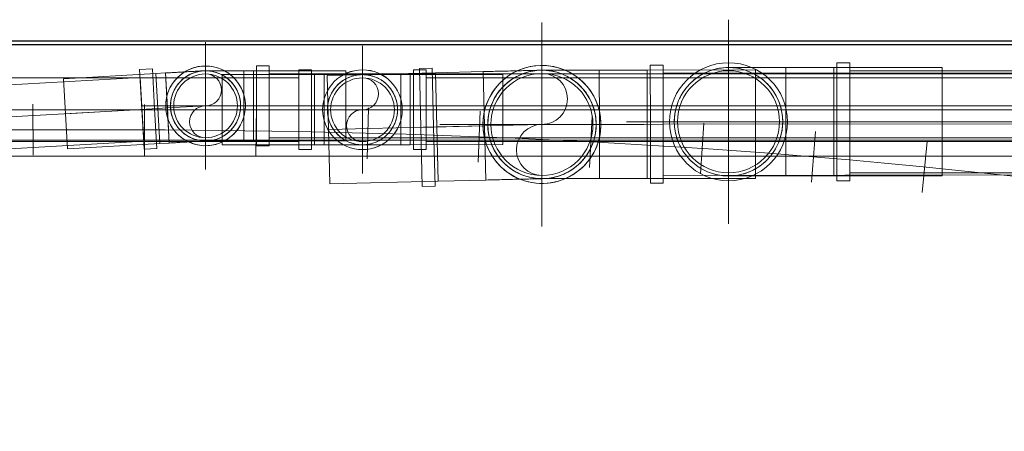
# Model space of a CAD drawing. Header units: millimetres. Extents: x -21756 to -17416, y 369 to 3070.
# Tile 18 of 31: x -19742 to -19433, y 2747 to 2876. Entities that reach past the tile are written whole.
import ezdxf

# ---------------------------------------------------------------- set-up
doc = ezdxf.new("R2010")
doc.units = ezdxf.units.MM
for name, color, linetype, lineweight in [('A-DETL-GENF', 92, 'Continuous', 18), ('A-FLOR', 192, 'Continuous', 25), ('A-WALL', 113, 'Continuous', 25), ('G-IMPT', 8, 'Continuous', 18), ('P-PIPE', 3, 'Continuous', 18), ('P-PIPE-CNTR', 3, 'Continuous', 18)]:
    doc.layers.add(name, color=color, linetype=linetype, lineweight=lineweight)

# ---------------------------------------------------------------- blocks, each defined once
blk = doc.blocks.new('COMAP - SKINPRESS ppsu - Coude_45_90_9041W_9090W - Coude_45_90_9041W_9090W-1089130-Niveau 0')
at = {"layer": 'P-PIPE', "color": 1}
for p, q in [((-19614.55, 2860.6), (-19618.55, 2860.6)), ((-19618.55, 2860.6), (-19618.54, 2848.1)), ((-19614.54, 2848.1), (-19614.55, 2860.6)), ((-19619.55, 2859.1), (-19622.55, 2859.09)), ((-19622.55, 2859.09), (-19622.53, 2837.09)), ((-19622.55, 2859.09), (-19622.53, 2837.09)), ((-19622.54, 2848.09), (-19622.55, 2859.09)), ((-19590.55, 2859.13), (-19619.55, 2859.1)), ((-19619.55, 2859.1), (-19619.54, 2848.1)), ((-19619.53, 2837.1), (-19619.55, 2859.1)), ((-19619.53, 2837.1), (-19619.55, 2859.1)), ((-19590.54, 2848.13), (-19590.55, 2859.13)), ((-19622.53, 2837.09), (-19622.54, 2848.09)), ((-19619.54, 2848.1), (-19619.53, 2837.1)), ((-19618.54, 2848.1), (-19618.52, 2835.6)), ((-19614.52, 2835.6), (-19614.54, 2848.1)), ((-19590.53, 2837.13), (-19590.54, 2848.13)), ((-19622.53, 2837.09), (-19619.53, 2837.1)), ((-19619.53, 2837.1), (-19590.53, 2837.13)), ((-19618.52, 2835.6), (-19614.52, 2835.6))]:
    blk.add_line(p, q, dxfattribs=at)
at = {"layer": 'P-PIPE', "color": 1, "flags": 128}
for points in [[(-19645.54, 2848.07), (-19645.53, 2848.51), (-19645.5, 2848.95), (-19645.46, 2849.39), (-19645.4, 2849.82), (-19645.32, 2850.25), (-19645.23, 2850.68), (-19645.11, 2851.11), (-19644.98, 2851.53), (-19644.84, 2851.94), (-19644.67, 2852.35), (-19644.5, 2852.75), (-19644.3, 2853.15), (-19644.09, 2853.54), (-19643.86, 2853.91), (-19643.62, 2854.28), (-19643.37, 2854.64), (-19643.1, 2854.99), (-19642.82, 2855.32), (-19642.52, 2855.65), (-19642.21, 2855.96), (-19641.89, 2856.26), (-19641.56, 2856.55), (-19641.21, 2856.82), (-19640.86, 2857.08), (-19640.49, 2857.33), (-19640.12, 2857.56), (-19639.73, 2857.78), (-19639.34, 2857.98), (-19638.94, 2858.16), (-19638.53, 2858.33), (-19638.12, 2858.48), (-19637.7, 2858.61), (-19637.28, 2858.73), (-19636.85, 2858.83), (-19636.42, 2858.92), (-19635.98, 2858.98), (-19635.55, 2859.03), (-19635.11, 2859.07), (-19634.67, 2859.08), (-19634.55, 2859.08)], [(-19634.55, 2859.08), (-19634.54, 2859.08), (-19634.51, 2859.08), (-19634.46, 2859.08), (-19634.4, 2859.08), (-19634.31, 2859.08), (-19634.21, 2859.08), (-19634.08, 2859.08), (-19633.94, 2859.08), (-19633.78, 2859.08), (-19633.6, 2859.08), (-19633.41, 2859.08), (-19633.19, 2859.08), (-19632.96, 2859.08), (-19632.72, 2859.08), (-19632.45, 2859.08), (-19632.17, 2859.08), (-19631.88, 2859.08), (-19631.57, 2859.08), (-19631.25, 2859.08), (-19630.91, 2859.08), (-19630.56, 2859.08), (-19630.2, 2859.08), (-19629.82, 2859.09), (-19629.43, 2859.09), (-19629.03, 2859.09), (-19628.62, 2859.09), (-19628.21, 2859.09), (-19627.78, 2859.09), (-19627.34, 2859.09), (-19626.9, 2859.09), (-19626.45, 2859.09), (-19625.99, 2859.09), (-19625.53, 2859.09), (-19625.06, 2859.09), (-19624.59, 2859.09), (-19624.11, 2859.09), (-19623.64, 2859.09), (-19623.16, 2859.09), (-19622.68, 2859.09), (-19622.55, 2859.09)], [(-19634.55, 2859.08), (-19634.11, 2859.07), (-19633.67, 2859.05), (-19633.23, 2859), (-19632.8, 2858.94), (-19632.36, 2858.86), (-19631.93, 2858.77), (-19631.51, 2858.65), (-19631.09, 2858.53), (-19630.67, 2858.38), (-19630.27, 2858.22), (-19629.86, 2858.04), (-19629.47, 2857.84), (-19629.08, 2857.63), (-19628.7, 2857.41), (-19628.34, 2857.17), (-19627.98, 2856.91), (-19627.63, 2856.64), (-19627.29, 2856.36), (-19626.97, 2856.06), (-19626.66, 2855.75), (-19626.35, 2855.43), (-19626.07, 2855.1), (-19625.79, 2854.75), (-19625.53, 2854.4), (-19625.29, 2854.03), (-19625.06, 2853.66), (-19624.84, 2853.27), (-19624.64, 2852.88), (-19624.46, 2852.48), (-19624.29, 2852.08), (-19624.14, 2851.66), (-19624, 2851.25), (-19623.89, 2850.82), (-19623.78, 2850.39), (-19623.7, 2849.96), (-19623.63, 2849.53), (-19623.58, 2849.09), (-19623.55, 2848.65), (-19623.54, 2848.21), (-19623.54, 2848.09)], [(-19634.53, 2837.08), (-19634.97, 2837.09), (-19635.41, 2837.11), (-19635.84, 2837.16), (-19636.28, 2837.22), (-19636.71, 2837.3), (-19637.14, 2837.39), (-19637.57, 2837.51), (-19637.99, 2837.63), (-19638.4, 2837.78), (-19638.81, 2837.94), (-19639.21, 2838.12), (-19639.61, 2838.32), (-19639.99, 2838.53), (-19640.37, 2838.75), (-19640.74, 2838.99), (-19641.1, 2839.25), (-19641.45, 2839.52), (-19641.78, 2839.8), (-19642.11, 2840.1), (-19642.42, 2840.41), (-19642.72, 2840.73), (-19643.01, 2841.06), (-19643.28, 2841.41), (-19643.54, 2841.76), (-19643.79, 2842.13), (-19644.02, 2842.5), (-19644.23, 2842.89), (-19644.43, 2843.28), (-19644.62, 2843.68), (-19644.79, 2844.08), (-19644.94, 2844.5), (-19645.07, 2844.91), (-19645.19, 2845.34), (-19645.29, 2845.77), (-19645.38, 2846.2), (-19645.44, 2846.63), (-19645.49, 2847.07), (-19645.52, 2847.51), (-19645.54, 2847.95), (-19645.54, 2848.07)], [(-19623.54, 2848.09), (-19623.55, 2847.65), (-19623.57, 2847.21), (-19623.62, 2846.77), (-19623.68, 2846.34), (-19623.75, 2845.91), (-19623.85, 2845.48), (-19623.96, 2845.05), (-19624.09, 2844.63), (-19624.24, 2844.22), (-19624.4, 2843.81), (-19624.58, 2843.41), (-19624.78, 2843.01), (-19624.99, 2842.62), (-19625.21, 2842.25), (-19625.45, 2841.88), (-19625.71, 2841.52), (-19625.98, 2841.17), (-19626.26, 2840.84), (-19626.56, 2840.51), (-19626.87, 2840.2), (-19627.19, 2839.9), (-19627.52, 2839.61), (-19627.86, 2839.34), (-19628.22, 2839.08), (-19628.58, 2838.83), (-19628.96, 2838.6), (-19629.34, 2838.38), (-19629.73, 2838.18), (-19630.13, 2838), (-19630.54, 2837.83), (-19630.95, 2837.68), (-19631.37, 2837.55), (-19631.8, 2837.43), (-19632.22, 2837.33), (-19632.66, 2837.24), (-19633.09, 2837.18), (-19633.53, 2837.13), (-19633.97, 2837.09), (-19634.41, 2837.08), (-19634.53, 2837.08)], [(-19622.53, 2837.09), (-19623.01, 2837.09), (-19623.49, 2837.09), (-19623.96, 2837.09), (-19624.44, 2837.09), (-19624.91, 2837.09), (-19625.38, 2837.09), (-19625.84, 2837.09), (-19626.3, 2837.09), (-19626.75, 2837.09), (-19627.2, 2837.09), (-19627.64, 2837.09), (-19628.07, 2837.09), (-19628.49, 2837.09), (-19628.9, 2837.09), (-19629.3, 2837.09), (-19629.69, 2837.09), (-19630.07, 2837.08), (-19630.44, 2837.08), (-19630.79, 2837.08), (-19631.13, 2837.08), (-19631.46, 2837.08), (-19631.78, 2837.08), (-19632.07, 2837.08), (-19632.36, 2837.08), (-19632.62, 2837.08), (-19632.88, 2837.08), (-19633.11, 2837.08), (-19633.33, 2837.08), (-19633.53, 2837.08), (-19633.71, 2837.08), (-19633.88, 2837.08), (-19634.02, 2837.08), (-19634.15, 2837.08), (-19634.26, 2837.08), (-19634.35, 2837.08), (-19634.42, 2837.08), (-19634.48, 2837.08), (-19634.51, 2837.08), (-19634.53, 2837.08), (-19634.53, 2837.08)]]:
    blk.add_lwpolyline(points, dxfattribs=at)
at = {"layer": 'P-PIPE', "color": 1}
for radius, start, end in [(12.5, 0.061, 180.061), (12.5, 0.061, 180.061), (11, 0.061, 180.061), (11, 0.061, 180.061), (11, 0.061, 180.061), (11, 0.061, 180.061), (11, 0.061, 180.061), (12.5, 180.061, 0.061), (12.5, 180.061, 0.061), (11, 180.061, 0.061), (11, 180.061, 0.061), (11, 180.061, 0.061), (11, 180.061, 0.061), (11, 180.061, 0.061)]:
    blk.add_arc((-19634.54, 2848.08), radius, start, end, dxfattribs=at)
blk = doc.blocks.new('COMAP - SKINPRESS ppsu - Coude_45_90_9041W_9090W - Coude_45_90_9041W_9090W-V5-Niveau 0')
at = {"layer": 'P-PIPE', "color": 5}
for p, q in [((-19668.75, 2860.3), (-19671.75, 2860.3)), ((-19671.75, 2860.3), (-19671.75, 2838.3)), ((-19671.75, 2860.3), (-19671.75, 2838.3)), ((-19671.75, 2849.3), (-19671.75, 2860.3)), ((-19639.75, 2860.3), (-19668.75, 2860.3)), ((-19668.75, 2860.3), (-19668.75, 2849.3)), ((-19668.75, 2838.3), (-19668.75, 2860.3)), ((-19668.75, 2838.3), (-19668.75, 2860.3)), ((-19663.75, 2861.8), (-19667.75, 2861.8)), ((-19667.75, 2861.8), (-19667.75, 2849.3)), ((-19663.75, 2849.3), (-19663.75, 2861.8)), ((-19639.75, 2849.3), (-19639.75, 2860.3)), ((-19671.75, 2838.3), (-19671.75, 2849.3)), ((-19668.75, 2849.3), (-19668.75, 2838.3)), ((-19667.75, 2849.3), (-19667.75, 2836.8)), ((-19663.75, 2836.8), (-19663.75, 2849.3)), ((-19639.75, 2838.3), (-19639.75, 2849.3)), ((-19671.75, 2838.3), (-19668.75, 2838.3)), ((-19668.75, 2838.3), (-19639.75, 2838.3)), ((-19667.75, 2836.8), (-19663.75, 2836.8))]:
    blk.add_line(p, q, dxfattribs=at)
at = {"layer": 'P-PIPE', "color": 5, "flags": 128}
for points in [[(-19694.75, 2849.3), (-19694.74, 2849.74), (-19694.71, 2850.18), (-19694.67, 2850.61), (-19694.61, 2851.05), (-19694.53, 2851.48), (-19694.43, 2851.91), (-19694.32, 2852.34), (-19694.19, 2852.76), (-19694.04, 2853.17), (-19693.88, 2853.58), (-19693.7, 2853.98), (-19693.51, 2854.38), (-19693.29, 2854.76), (-19693.07, 2855.14), (-19692.83, 2855.51), (-19692.57, 2855.87), (-19692.3, 2856.21), (-19692.02, 2856.55), (-19691.72, 2856.87), (-19691.41, 2857.19), (-19691.09, 2857.49), (-19690.76, 2857.77), (-19690.41, 2858.05), (-19690.06, 2858.31), (-19689.69, 2858.55), (-19689.32, 2858.78), (-19688.93, 2859), (-19688.54, 2859.2), (-19688.14, 2859.38), (-19687.73, 2859.55), (-19687.32, 2859.7), (-19686.9, 2859.83), (-19686.48, 2859.95), (-19686.05, 2860.05), (-19685.62, 2860.14), (-19685.18, 2860.2), (-19684.75, 2860.25), (-19684.31, 2860.28), (-19683.87, 2860.3), (-19683.75, 2860.3)], [(-19683.75, 2860.3), (-19683.31, 2860.29), (-19682.87, 2860.26), (-19682.43, 2860.22), (-19682, 2860.16), (-19681.56, 2860.08), (-19681.13, 2859.98), (-19680.71, 2859.87), (-19680.29, 2859.74), (-19679.87, 2859.59), (-19679.47, 2859.43), (-19679.06, 2859.25), (-19678.67, 2859.05), (-19678.28, 2858.84), (-19677.91, 2858.62), (-19677.54, 2858.37), (-19677.18, 2858.12), (-19676.83, 2857.85), (-19676.5, 2857.57), (-19676.17, 2857.27), (-19675.86, 2856.96), (-19675.56, 2856.64), (-19675.27, 2856.3), (-19675, 2855.96), (-19674.74, 2855.6), (-19674.49, 2855.24), (-19674.26, 2854.86), (-19674.05, 2854.48), (-19673.85, 2854.09), (-19673.66, 2853.69), (-19673.5, 2853.28), (-19673.35, 2852.87), (-19673.21, 2852.45), (-19673.09, 2852.03), (-19672.99, 2851.6), (-19672.91, 2851.17), (-19672.84, 2850.73), (-19672.79, 2850.29), (-19672.76, 2849.85), (-19672.75, 2849.41), (-19672.75, 2849.3)], [(-19683.75, 2860.3), (-19683.74, 2860.3), (-19683.71, 2860.3), (-19683.66, 2860.3), (-19683.6, 2860.3), (-19683.51, 2860.3), (-19683.4, 2860.3), (-19683.28, 2860.3), (-19683.14, 2860.3), (-19682.98, 2860.3), (-19682.8, 2860.3), (-19682.61, 2860.3), (-19682.39, 2860.3), (-19682.16, 2860.3), (-19681.92, 2860.3), (-19681.65, 2860.3), (-19681.37, 2860.3), (-19681.08, 2860.3), (-19680.77, 2860.3), (-19680.45, 2860.3), (-19680.11, 2860.3), (-19679.76, 2860.3), (-19679.39, 2860.3), (-19679.02, 2860.3), (-19678.63, 2860.3), (-19678.23, 2860.3), (-19677.82, 2860.3), (-19677.4, 2860.3), (-19676.98, 2860.3), (-19676.54, 2860.3), (-19676.1, 2860.3), (-19675.65, 2860.3), (-19675.19, 2860.3), (-19674.73, 2860.3), (-19674.26, 2860.3), (-19673.79, 2860.3), (-19673.31, 2860.3), (-19672.84, 2860.3), (-19672.36, 2860.3), (-19671.88, 2860.3), (-19671.75, 2860.3)], [(-19683.75, 2838.3), (-19684.19, 2838.3), (-19684.63, 2838.33), (-19685.07, 2838.38), (-19685.5, 2838.44), (-19685.93, 2838.52), (-19686.36, 2838.61), (-19686.79, 2838.72), (-19687.21, 2838.85), (-19687.62, 2839), (-19688.03, 2839.16), (-19688.43, 2839.34), (-19688.83, 2839.54), (-19689.21, 2839.75), (-19689.59, 2839.98), (-19689.96, 2840.22), (-19690.32, 2840.47), (-19690.67, 2840.74), (-19691, 2841.03), (-19691.33, 2841.32), (-19691.64, 2841.63), (-19691.94, 2841.95), (-19692.23, 2842.29), (-19692.5, 2842.63), (-19692.76, 2842.99), (-19693.01, 2843.35), (-19693.24, 2843.73), (-19693.45, 2844.11), (-19693.65, 2844.5), (-19693.83, 2844.9), (-19694, 2845.31), (-19694.15, 2845.72), (-19694.29, 2846.14), (-19694.4, 2846.57), (-19694.51, 2846.99), (-19694.59, 2847.43), (-19694.65, 2847.86), (-19694.7, 2848.3), (-19694.73, 2848.74), (-19694.75, 2849.18), (-19694.75, 2849.3)], [(-19672.75, 2849.3), (-19672.76, 2848.86), (-19672.78, 2848.42), (-19672.83, 2847.98), (-19672.89, 2847.54), (-19672.97, 2847.11), (-19673.06, 2846.68), (-19673.18, 2846.26), (-19673.31, 2845.84), (-19673.45, 2845.42), (-19673.62, 2845.01), (-19673.8, 2844.61), (-19673.99, 2844.22), (-19674.2, 2843.83), (-19674.43, 2843.45), (-19674.67, 2843.09), (-19674.93, 2842.73), (-19675.2, 2842.38), (-19675.48, 2842.04), (-19675.78, 2841.72), (-19676.09, 2841.41), (-19676.41, 2841.11), (-19676.74, 2840.82), (-19677.08, 2840.54), (-19677.44, 2840.29), (-19677.81, 2840.04), (-19678.18, 2839.81), (-19678.56, 2839.59), (-19678.96, 2839.4), (-19679.36, 2839.21), (-19679.76, 2839.04), (-19680.18, 2838.89), (-19680.6, 2838.76), (-19681.02, 2838.64), (-19681.45, 2838.54), (-19681.88, 2838.46), (-19682.31, 2838.39), (-19682.75, 2838.34), (-19683.19, 2838.31), (-19683.63, 2838.3), (-19683.75, 2838.3)], [(-19671.75, 2838.3), (-19672.23, 2838.3), (-19672.71, 2838.3), (-19673.19, 2838.3), (-19673.66, 2838.3), (-19674.13, 2838.3), (-19674.6, 2838.3), (-19675.07, 2838.3), (-19675.52, 2838.3), (-19675.98, 2838.3), (-19676.42, 2838.3), (-19676.86, 2838.3), (-19677.29, 2838.3), (-19677.71, 2838.3), (-19678.12, 2838.3), (-19678.52, 2838.3), (-19678.92, 2838.3), (-19679.29, 2838.3), (-19679.66, 2838.3), (-19680.02, 2838.3), (-19680.36, 2838.3), (-19680.68, 2838.3), (-19681, 2838.3), (-19681.3, 2838.3), (-19681.58, 2838.3), (-19681.85, 2838.3), (-19682.1, 2838.3), (-19682.33, 2838.3), (-19682.55, 2838.3), (-19682.75, 2838.3), (-19682.93, 2838.3), (-19683.1, 2838.3), (-19683.25, 2838.3), (-19683.37, 2838.3), (-19683.48, 2838.3), (-19683.57, 2838.3), (-19683.65, 2838.3), (-19683.7, 2838.3), (-19683.73, 2838.3), (-19683.75, 2838.3), (-19683.75, 2838.3)]]:
    blk.add_lwpolyline(points, dxfattribs=at)
at = {"layer": 'P-PIPE', "color": 5}
for radius, start, end in [(12.5, 0, 180), (12.5, 0, 180), (11, 0, 180), (11, 0, 180), (11, 360, 180), (11, 360, 180), (11, 0, 180), (12.5, 180, 0), (12.5, 180, 0), (11, 180, 0), (11, 180, 0), (11, 180, 0), (11, 180, 0), (11, 180, 0)]:
    blk.add_arc((-19683.75, 2849.3), radius, start, end, dxfattribs=at)
blk = doc.blocks.new('COMAP - SKINPRESS ppsu - Coude_45_90_9041W_9090W - Coude_45_90_9041W_9090W-V7-Niveau 0')
at = {"layer": 'P-PIPE', "color": 1}
for p, q in [((-19650.54, 2860.58), (-19654.54, 2860.58)), ((-19654.54, 2860.58), (-19654.54, 2848.08)), ((-19650.54, 2848.08), (-19650.54, 2860.58)), ((-19649.54, 2859.08), (-19678.54, 2859.08)), ((-19678.54, 2859.08), (-19678.54, 2848.08)), ((-19649.54, 2848.08), (-19649.54, 2859.08)), ((-19646.54, 2859.08), (-19649.54, 2859.08)), ((-19649.54, 2859.08), (-19649.54, 2848.08)), ((-19646.54, 2848.08), (-19646.54, 2859.08)), ((-19646.54, 2859.08), (-19646.54, 2848.08)), ((-19678.54, 2848.08), (-19678.54, 2837.08)), ((-19654.54, 2848.08), (-19654.54, 2835.58)), ((-19650.54, 2835.58), (-19650.54, 2848.08)), ((-19649.54, 2837.08), (-19649.54, 2848.08)), ((-19649.54, 2848.08), (-19649.54, 2837.08)), ((-19646.54, 2837.08), (-19646.54, 2848.08)), ((-19646.54, 2848.08), (-19646.54, 2837.08)), ((-19678.54, 2837.08), (-19649.54, 2837.08)), ((-19654.54, 2835.58), (-19650.54, 2835.58)), ((-19649.54, 2837.08), (-19646.54, 2837.08))]:
    blk.add_line(p, q, dxfattribs=at)
at = {"layer": 'P-PIPE', "color": 1, "flags": 128}
for points in [[(-19634.54, 2859.08), (-19634.55, 2859.08), (-19634.58, 2859.08), (-19634.62, 2859.08), (-19634.69, 2859.08), (-19634.78, 2859.08), (-19634.88, 2859.08), (-19635.01, 2859.08), (-19635.15, 2859.08), (-19635.31, 2859.08), (-19635.49, 2859.08), (-19635.68, 2859.08), (-19635.89, 2859.08), (-19636.12, 2859.08), (-19636.37, 2859.08), (-19636.63, 2859.08), (-19636.91, 2859.08), (-19637.21, 2859.08), (-19637.52, 2859.08), (-19637.84, 2859.08), (-19638.18, 2859.08), (-19638.53, 2859.08), (-19638.89, 2859.08), (-19639.27, 2859.08), (-19639.66, 2859.08), (-19640.05, 2859.08), (-19640.46, 2859.08), (-19640.88, 2859.08), (-19641.31, 2859.08), (-19641.75, 2859.08), (-19642.19, 2859.08), (-19642.64, 2859.08), (-19643.1, 2859.08), (-19643.56, 2859.08), (-19644.03, 2859.08), (-19644.5, 2859.08), (-19644.97, 2859.08), (-19645.45, 2859.08), (-19645.93, 2859.08), (-19646.41, 2859.08), (-19646.54, 2859.08)], [(-19646.54, 2837.08), (-19646.06, 2837.08), (-19645.58, 2837.08), (-19645.1, 2837.08), (-19644.63, 2837.08), (-19644.15, 2837.08), (-19643.69, 2837.08), (-19643.22, 2837.08), (-19642.76, 2837.08), (-19642.31, 2837.08), (-19641.86, 2837.08), (-19641.43, 2837.08), (-19641, 2837.08), (-19640.58, 2837.08), (-19640.16, 2837.08), (-19639.76, 2837.08), (-19639.37, 2837.08), (-19638.99, 2837.08), (-19638.63, 2837.08), (-19638.27, 2837.08), (-19637.93, 2837.08), (-19637.6, 2837.08), (-19637.29, 2837.08), (-19636.99, 2837.08), (-19636.71, 2837.08), (-19636.44, 2837.08), (-19636.19, 2837.08), (-19635.95, 2837.08), (-19635.74, 2837.08), (-19635.54, 2837.08), (-19635.35, 2837.08), (-19635.19, 2837.08), (-19635.04, 2837.08), (-19634.91, 2837.08), (-19634.8, 2837.08), (-19634.71, 2837.08), (-19634.64, 2837.08), (-19634.59, 2837.08), (-19634.55, 2837.08), (-19634.54, 2837.08), (-19634.54, 2837.08)]]:
    blk.add_lwpolyline(points, dxfattribs=at)
at = {"layer": 'P-PIPE', "color": 1}
for radius, start, end in [(12.5, 0, 180), (12.5, 0, 180), (11, 0, 180), (11, 0, 180), (11, 90, 270), (11, 90, 270), (11, 0, 180), (11, 270, 90), (11, 270, 90), (12.5, 180, 0), (12.5, 180, 0), (11, 180, 0), (11, 180, 0), (11, 180, 0)]:
    blk.add_arc((-19634.54, 2848.08), radius, start, end, dxfattribs=at)
blk = doc.blocks.new('COMAP - SKINPRESS ppsu - Coude_45_90_9041W_9090W - Coude_45_90_9041W_9090W-V8-Niveau 0')
at = {"layer": 'P-PIPE', "color": 5}
for p, q in [((-20069.39, 2838.72), (-20072.38, 2838.56)), ((-20072.38, 2838.56), (-20071.15, 2816.59)), ((-20072.38, 2838.56), (-20071.15, 2816.59)), ((-20071.77, 2827.57), (-20072.38, 2838.56)), ((-20040.43, 2840.34), (-20069.39, 2838.72)), ((-20069.39, 2838.72), (-20068.77, 2827.74)), ((-20068.16, 2816.76), (-20069.39, 2838.72)), ((-20068.16, 2816.76), (-20069.39, 2838.72)), ((-20064.48, 2840.5), (-20068.47, 2840.28)), ((-20068.47, 2840.28), (-20067.77, 2827.8)), ((-20063.78, 2828.02), (-20064.48, 2840.5)), ((-20039.82, 2829.36), (-20040.43, 2840.34)), ((-20039.2, 2818.38), (-20039.82, 2829.36)), ((-20071.15, 2816.59), (-20071.77, 2827.57)), ((-20068.77, 2827.74), (-20068.16, 2816.76)), ((-20067.77, 2827.8), (-20067.08, 2815.32)), ((-20063.08, 2815.54), (-20063.78, 2828.02)), ((-20071.15, 2816.59), (-20068.16, 2816.76)), ((-20068.16, 2816.76), (-20039.2, 2818.38)), ((-20067.08, 2815.32), (-20063.08, 2815.54))]:
    blk.add_line(p, q, dxfattribs=at)
at = {"layer": 'P-PIPE', "color": 5, "flags": 128}
for points in [[(-20072.38, 2838.56), (-20072.86, 2838.53), (-20073.34, 2838.5), (-20073.82, 2838.48), (-20074.29, 2838.45), (-20074.76, 2838.42), (-20075.23, 2838.4), (-20075.69, 2838.37), (-20076.15, 2838.34), (-20076.6, 2838.32), (-20077.05, 2838.29), (-20077.49, 2838.27), (-20077.92, 2838.25), (-20078.34, 2838.22), (-20078.75, 2838.2), (-20079.15, 2838.18), (-20079.54, 2838.16), (-20079.92, 2838.13), (-20080.28, 2838.11), (-20080.64, 2838.09), (-20080.98, 2838.07), (-20081.3, 2838.06), (-20081.62, 2838.04), (-20081.91, 2838.02), (-20082.2, 2838.01), (-20082.46, 2837.99), (-20082.72, 2837.98), (-20082.95, 2837.96), (-20083.17, 2837.95), (-20083.37, 2837.94), (-20083.55, 2837.93), (-20083.71, 2837.92), (-20083.86, 2837.91), (-20083.99, 2837.91), (-20084.1, 2837.9), (-20084.19, 2837.89), (-20084.26, 2837.89), (-20084.31, 2837.89), (-20084.35, 2837.89), (-20084.36, 2837.89), (-20084.36, 2837.89)], [(-20083.13, 2815.92), (-20083.12, 2815.92), (-20083.1, 2815.92), (-20083.05, 2815.92), (-20082.98, 2815.93), (-20082.9, 2815.93), (-20082.79, 2815.94), (-20082.67, 2815.95), (-20082.53, 2815.95), (-20082.37, 2815.96), (-20082.19, 2815.97), (-20081.99, 2815.98), (-20081.78, 2816), (-20081.55, 2816.01), (-20081.3, 2816.02), (-20081.04, 2816.04), (-20080.76, 2816.05), (-20080.47, 2816.07), (-20080.16, 2816.09), (-20079.84, 2816.1), (-20079.5, 2816.12), (-20079.15, 2816.14), (-20078.79, 2816.16), (-20078.41, 2816.18), (-20078.02, 2816.21), (-20077.63, 2816.23), (-20077.22, 2816.25), (-20076.8, 2816.27), (-20076.37, 2816.3), (-20075.94, 2816.32), (-20075.49, 2816.35), (-20075.04, 2816.37), (-20074.59, 2816.4), (-20074.13, 2816.42), (-20073.66, 2816.45), (-20073.19, 2816.48), (-20072.72, 2816.5), (-20072.24, 2816.53), (-20071.76, 2816.56), (-20071.28, 2816.58), (-20071.15, 2816.59)]]:
    blk.add_lwpolyline(points, dxfattribs=at)
at = {"layer": 'P-PIPE', "color": 5}
for radius, start, end in [(12.5, 3.2043, 183.2043), (12.5, 3.2043, 183.2043), (11, 3.2043, 183.2043), (11, 3.2043, 183.2043), (11, 3.2043, 183.2043), (11, 3.2043, 183.2043), (11, 3.2043, 183.2043), (12.5, 183.2043, 3.2043), (12.5, 183.2043, 3.2043), (11, 183.2043, 3.2043), (11, 183.2043, 3.2043), (11, 183.2043, 3.2043), (11, 183.2043, 3.2043), (11, 183.2043, 3.2043)]:
    blk.add_arc((-20083.75, 2826.9), radius, start, end, dxfattribs=at)
blk = doc.blocks.new('COMAP - SKINPRESS ppsu - Coude_45_90_9041W_9090W - Coude_45_90_9041W_9090W-1089505-Niveau 0')
at = {"layer": 'P-PIPE', "color": 1}
for p, q in [((-19481.73, 2862.81), (-19485.73, 2862.81)), ((-19485.73, 2862.81), (-19485.73, 2844.31)), ((-19481.73, 2844.31), (-19481.73, 2862.81)), ((-19486.73, 2861.31), (-19501.73, 2861.31)), ((-19501.73, 2861.31), (-19501.73, 2844.31)), ((-19501.73, 2844.31), (-19501.73, 2861.31)), ((-19452.73, 2861.31), (-19486.73, 2861.31)), ((-19486.73, 2861.31), (-19486.73, 2844.31)), ((-19486.73, 2844.31), (-19486.73, 2861.31)), ((-19452.73, 2844.31), (-19452.73, 2861.31)), ((-19501.73, 2844.31), (-19501.73, 2827.31)), ((-19501.73, 2827.31), (-19501.73, 2844.31)), ((-19486.73, 2844.31), (-19486.73, 2827.31)), ((-19486.73, 2827.31), (-19486.73, 2844.31)), ((-19485.73, 2844.31), (-19485.73, 2825.81)), ((-19481.73, 2825.81), (-19481.73, 2844.31)), ((-19452.73, 2827.31), (-19452.73, 2844.31)), ((-19501.73, 2827.31), (-19486.73, 2827.31)), ((-19486.73, 2827.31), (-19452.73, 2827.31)), ((-19485.73, 2825.81), (-19481.73, 2825.81))]:
    blk.add_line(p, q, dxfattribs=at)
at = {"layer": 'P-PIPE', "color": 1, "flags": 128}
for points in [[(-19536.73, 2844.31), (-19536.72, 2844.99), (-19536.68, 2845.67), (-19536.61, 2846.34), (-19536.52, 2847.02), (-19536.39, 2847.69), (-19536.25, 2848.35), (-19536.07, 2849.01), (-19535.87, 2849.66), (-19535.64, 2850.3), (-19535.39, 2850.93), (-19535.11, 2851.55), (-19534.81, 2852.16), (-19534.49, 2852.76), (-19534.14, 2853.34), (-19533.76, 2853.91), (-19533.37, 2854.46), (-19532.95, 2855), (-19532.51, 2855.52), (-19532.06, 2856.02), (-19531.58, 2856.5), (-19531.08, 2856.97), (-19530.56, 2857.41), (-19530.03, 2857.83), (-19529.48, 2858.23), (-19528.92, 2858.61), (-19528.34, 2858.97), (-19527.75, 2859.3), (-19527.14, 2859.61), (-19526.52, 2859.89), (-19525.89, 2860.15), (-19525.25, 2860.39), (-19524.61, 2860.59), (-19523.95, 2860.78), (-19523.29, 2860.93), (-19522.62, 2861.06), (-19521.95, 2861.16), (-19521.27, 2861.24), (-19520.6, 2861.29), (-19519.92, 2861.31), (-19519.73, 2861.31)], [(-19519.73, 2861.31), (-19519.05, 2861.29), (-19518.37, 2861.25), (-19517.7, 2861.19), (-19517.02, 2861.09), (-19516.36, 2860.97), (-19515.69, 2860.82), (-19515.04, 2860.65), (-19514.39, 2860.45), (-19513.74, 2860.22), (-19513.11, 2859.97), (-19512.49, 2859.69), (-19511.88, 2859.39), (-19511.29, 2859.06), (-19510.7, 2858.71), (-19510.13, 2858.34), (-19509.58, 2857.94), (-19509.04, 2857.53), (-19508.52, 2857.09), (-19508.02, 2856.63), (-19507.54, 2856.15), (-19507.07, 2855.66), (-19506.63, 2855.14), (-19506.21, 2854.61), (-19505.81, 2854.06), (-19505.43, 2853.49), (-19505.07, 2852.91), (-19504.74, 2852.32), (-19504.43, 2851.72), (-19504.15, 2851.1), (-19503.89, 2850.47), (-19503.66, 2849.83), (-19503.45, 2849.18), (-19503.27, 2848.53), (-19503.11, 2847.87), (-19502.98, 2847.2), (-19502.88, 2846.53), (-19502.8, 2845.85), (-19502.76, 2845.17), (-19502.73, 2844.49), (-19502.73, 2844.31)], [(-19519.73, 2861.31), (-19519.72, 2861.31), (-19519.68, 2861.31), (-19519.6, 2861.31), (-19519.5, 2861.31), (-19519.37, 2861.31), (-19519.22, 2861.31), (-19519.03, 2861.31), (-19518.82, 2861.31), (-19518.58, 2861.31), (-19518.31, 2861.31), (-19518.02, 2861.31), (-19517.7, 2861.31), (-19517.35, 2861.31), (-19516.98, 2861.31), (-19516.59, 2861.31), (-19516.17, 2861.31), (-19515.73, 2861.31), (-19515.27, 2861.31), (-19514.78, 2861.31), (-19514.27, 2861.31), (-19513.75, 2861.31), (-19513.2, 2861.31), (-19512.64, 2861.31), (-19512.06, 2861.31), (-19511.46, 2861.31), (-19510.85, 2861.31), (-19510.22, 2861.31), (-19509.58, 2861.31), (-19508.92, 2861.31), (-19508.26, 2861.31), (-19507.58, 2861.31), (-19506.89, 2861.31), (-19506.2, 2861.31), (-19505.5, 2861.31), (-19504.79, 2861.31), (-19504.08, 2861.31), (-19503.37, 2861.31), (-19502.65, 2861.31), (-19501.93, 2861.31), (-19501.73, 2861.31)], [(-19519.73, 2827.31), (-19520.41, 2827.32), (-19521.09, 2827.36), (-19521.77, 2827.43), (-19522.44, 2827.53), (-19523.11, 2827.65), (-19523.77, 2827.8), (-19524.43, 2827.97), (-19525.08, 2828.17), (-19525.72, 2828.4), (-19526.35, 2828.65), (-19526.97, 2828.93), (-19527.58, 2829.23), (-19528.18, 2829.56), (-19528.76, 2829.91), (-19529.33, 2830.28), (-19529.89, 2830.67), (-19530.42, 2831.09), (-19530.94, 2831.53), (-19531.45, 2831.99), (-19531.93, 2832.46), (-19532.39, 2832.96), (-19532.84, 2833.48), (-19533.26, 2834.01), (-19533.66, 2834.56), (-19534.04, 2835.12), (-19534.39, 2835.7), (-19534.73, 2836.3), (-19535.04, 2836.9), (-19535.32, 2837.52), (-19535.58, 2838.15), (-19535.81, 2838.79), (-19536.02, 2839.43), (-19536.2, 2840.09), (-19536.36, 2840.75), (-19536.49, 2841.42), (-19536.59, 2842.09), (-19536.66, 2842.77), (-19536.71, 2843.45), (-19536.73, 2844.12), (-19536.73, 2844.31)], [(-19502.73, 2844.31), (-19502.75, 2843.63), (-19502.79, 2842.95), (-19502.86, 2842.27), (-19502.95, 2841.6), (-19503.07, 2840.93), (-19503.22, 2840.27), (-19503.4, 2839.61), (-19503.6, 2838.96), (-19503.82, 2838.32), (-19504.08, 2837.69), (-19504.35, 2837.07), (-19504.65, 2836.46), (-19504.98, 2835.86), (-19505.33, 2835.28), (-19505.7, 2834.71), (-19506.1, 2834.16), (-19506.51, 2833.62), (-19506.95, 2833.1), (-19507.41, 2832.6), (-19507.89, 2832.11), (-19508.39, 2831.65), (-19508.9, 2831.21), (-19509.43, 2830.78), (-19509.98, 2830.38), (-19510.55, 2830), (-19511.13, 2829.65), (-19511.72, 2829.32), (-19512.33, 2829.01), (-19512.94, 2828.72), (-19513.57, 2828.46), (-19514.21, 2828.23), (-19514.86, 2828.02), (-19515.51, 2827.84), (-19516.18, 2827.68), (-19516.84, 2827.56), (-19517.52, 2827.45), (-19518.19, 2827.38), (-19518.87, 2827.33), (-19519.55, 2827.31), (-19519.73, 2827.31)], [(-19501.73, 2827.31), (-19502.45, 2827.31), (-19503.17, 2827.31), (-19503.89, 2827.31), (-19504.6, 2827.31), (-19505.31, 2827.31), (-19506.01, 2827.31), (-19506.71, 2827.31), (-19507.4, 2827.31), (-19508.07, 2827.31), (-19508.74, 2827.31), (-19509.4, 2827.31), (-19510.05, 2827.31), (-19510.68, 2827.31), (-19511.29, 2827.31), (-19511.9, 2827.31), (-19512.48, 2827.31), (-19513.05, 2827.31), (-19513.6, 2827.31), (-19514.13, 2827.31), (-19514.65, 2827.31), (-19515.14, 2827.31), (-19515.61, 2827.31), (-19516.05, 2827.31), (-19516.48, 2827.31), (-19516.88, 2827.31), (-19517.26, 2827.31), (-19517.61, 2827.31), (-19517.94, 2827.31), (-19518.24, 2827.31), (-19518.51, 2827.31), (-19518.76, 2827.31), (-19518.98, 2827.31), (-19519.17, 2827.31), (-19519.33, 2827.31), (-19519.47, 2827.31), (-19519.58, 2827.31), (-19519.66, 2827.31), (-19519.71, 2827.31), (-19519.73, 2827.31), (-19519.73, 2827.31)]]:
    blk.add_lwpolyline(points, dxfattribs=at)
at = {"layer": 'P-PIPE', "color": 1}
for radius, start, end in [(18.5, 0, 180), (18.5, 0, 180), (17, 0, 180), (17, 0, 180), (17, 90, 270), (17, 90, 270), (17, 0, 180), (17, 270, 90), (17, 270, 90), (18.5, 180, 0), (18.5, 180, 0), (17, 180, 0), (17, 180, 0), (17, 180, 0)]:
    blk.add_arc((-19519.73, 2844.31), radius, start, end, dxfattribs=at)
blk = doc.blocks.new('COMAP - SKINPRESS ppsu - Coude_45_90_9041W_9090W - Coude_45_90_9041W_9090W-V9-Niveau 0')
at = {"layer": 'P-PIPE', "color": 5}
for p, q in [((-19545.26, 2860.51), (-19560.26, 2860.49)), ((-19560.26, 2860.49), (-19560.24, 2843.49)), ((-19560.24, 2843.49), (-19560.26, 2860.49)), ((-19511.26, 2860.55), (-19545.26, 2860.51)), ((-19545.26, 2860.51), (-19545.24, 2843.51)), ((-19545.24, 2843.51), (-19545.26, 2860.51)), ((-19540.26, 2862.01), (-19544.26, 2862.01)), ((-19544.26, 2862.01), (-19544.24, 2843.51)), ((-19540.24, 2843.51), (-19540.26, 2862.01)), ((-19511.24, 2843.55), (-19511.26, 2860.55)), ((-19560.24, 2843.49), (-19560.22, 2826.49)), ((-19560.22, 2826.49), (-19560.24, 2843.49)), ((-19545.24, 2843.51), (-19545.22, 2826.51)), ((-19545.22, 2826.51), (-19545.24, 2843.51)), ((-19544.24, 2843.51), (-19544.22, 2825.01)), ((-19540.22, 2825.01), (-19540.24, 2843.51)), ((-19511.22, 2826.55), (-19511.24, 2843.55)), ((-19560.22, 2826.49), (-19545.22, 2826.51)), ((-19545.22, 2826.51), (-19511.22, 2826.55)), ((-19544.22, 2825.01), (-19540.22, 2825.01))]:
    blk.add_line(p, q, dxfattribs=at)
at = {"layer": 'P-PIPE', "color": 5, "flags": 128}
for points in [[(-19595.24, 2843.45), (-19595.22, 2844.13), (-19595.18, 2844.81), (-19595.12, 2845.49), (-19595.02, 2846.16), (-19594.9, 2846.83), (-19594.75, 2847.49), (-19594.58, 2848.15), (-19594.38, 2848.8), (-19594.15, 2849.44), (-19593.9, 2850.07), (-19593.63, 2850.69), (-19593.32, 2851.3), (-19593, 2851.9), (-19592.65, 2852.48), (-19592.28, 2853.05), (-19591.88, 2853.61), (-19591.47, 2854.14), (-19591.03, 2854.66), (-19590.57, 2855.17), (-19590.09, 2855.65), (-19589.6, 2856.12), (-19589.08, 2856.56), (-19588.55, 2856.98), (-19588, 2857.38), (-19587.44, 2857.76), (-19586.86, 2858.12), (-19586.27, 2858.45), (-19585.66, 2858.76), (-19585.04, 2859.05), (-19584.41, 2859.31), (-19583.78, 2859.54), (-19583.13, 2859.75), (-19582.47, 2859.93), (-19581.81, 2860.09), (-19581.15, 2860.22), (-19580.47, 2860.32), (-19579.8, 2860.4), (-19579.12, 2860.45), (-19578.44, 2860.47), (-19578.26, 2860.47)], [(-19578.26, 2860.47), (-19578.24, 2860.47), (-19578.2, 2860.47), (-19578.13, 2860.47), (-19578.03, 2860.47), (-19577.9, 2860.47), (-19577.74, 2860.47), (-19577.56, 2860.47), (-19577.34, 2860.47), (-19577.1, 2860.47), (-19576.84, 2860.47), (-19576.54, 2860.47), (-19576.22, 2860.47), (-19575.88, 2860.47), (-19575.51, 2860.47), (-19575.11, 2860.47), (-19574.69, 2860.47), (-19574.25, 2860.47), (-19573.79, 2860.48), (-19573.3, 2860.48), (-19572.8, 2860.48), (-19572.27, 2860.48), (-19571.72, 2860.48), (-19571.16, 2860.48), (-19570.58, 2860.48), (-19569.98, 2860.48), (-19569.37, 2860.48), (-19568.74, 2860.48), (-19568.1, 2860.48), (-19567.44, 2860.48), (-19566.78, 2860.48), (-19566.1, 2860.48), (-19565.42, 2860.48), (-19564.72, 2860.49), (-19564.02, 2860.49), (-19563.32, 2860.49), (-19562.6, 2860.49), (-19561.89, 2860.49), (-19561.17, 2860.49), (-19560.45, 2860.49), (-19560.26, 2860.49)], [(-19578.26, 2860.47), (-19577.58, 2860.46), (-19576.9, 2860.42), (-19576.22, 2860.35), (-19575.55, 2860.26), (-19574.88, 2860.13), (-19574.21, 2859.99), (-19573.56, 2859.81), (-19572.91, 2859.61), (-19572.27, 2859.39), (-19571.63, 2859.14), (-19571.01, 2858.86), (-19570.4, 2858.56), (-19569.81, 2858.23), (-19569.22, 2857.88), (-19568.65, 2857.51), (-19568.1, 2857.12), (-19567.56, 2856.7), (-19567.04, 2856.26), (-19566.54, 2855.81), (-19566.06, 2855.33), (-19565.59, 2854.83), (-19565.15, 2854.32), (-19564.72, 2853.78), (-19564.32, 2853.24), (-19563.94, 2852.67), (-19563.59, 2852.09), (-19563.25, 2851.5), (-19562.94, 2850.89), (-19562.66, 2850.28), (-19562.4, 2849.65), (-19562.16, 2849.01), (-19561.96, 2848.36), (-19561.77, 2847.71), (-19561.62, 2847.05), (-19561.49, 2846.38), (-19561.38, 2845.71), (-19561.31, 2845.03), (-19561.26, 2844.35), (-19561.24, 2843.67), (-19561.24, 2843.49)], [(-19578.22, 2826.47), (-19578.9, 2826.48), (-19579.58, 2826.52), (-19580.25, 2826.59), (-19580.93, 2826.68), (-19581.59, 2826.8), (-19582.26, 2826.95), (-19582.92, 2827.13), (-19583.57, 2827.33), (-19584.21, 2827.55), (-19584.84, 2827.8), (-19585.46, 2828.08), (-19586.07, 2828.38), (-19586.67, 2828.71), (-19587.25, 2829.06), (-19587.82, 2829.43), (-19588.37, 2829.82), (-19588.91, 2830.24), (-19589.43, 2830.68), (-19589.93, 2831.13), (-19590.42, 2831.61), (-19590.88, 2832.11), (-19591.33, 2832.62), (-19591.75, 2833.16), (-19592.15, 2833.7), (-19592.53, 2834.27), (-19592.89, 2834.85), (-19593.22, 2835.44), (-19593.53, 2836.05), (-19593.81, 2836.66), (-19594.07, 2837.29), (-19594.31, 2837.93), (-19594.52, 2838.58), (-19594.7, 2839.23), (-19594.86, 2839.89), (-19594.99, 2840.56), (-19595.09, 2841.23), (-19595.16, 2841.91), (-19595.21, 2842.59), (-19595.24, 2843.27), (-19595.24, 2843.45)], [(-19561.24, 2843.49), (-19561.25, 2842.81), (-19561.29, 2842.13), (-19561.36, 2841.45), (-19561.45, 2840.78), (-19561.57, 2840.11), (-19561.72, 2839.45), (-19561.89, 2838.79), (-19562.09, 2838.14), (-19562.32, 2837.5), (-19562.57, 2836.87), (-19562.85, 2836.25), (-19563.15, 2835.64), (-19563.47, 2835.04), (-19563.82, 2834.46), (-19564.19, 2833.89), (-19564.59, 2833.33), (-19565.01, 2832.8), (-19565.44, 2832.28), (-19565.9, 2831.77), (-19566.38, 2831.29), (-19566.88, 2830.82), (-19567.39, 2830.38), (-19567.92, 2829.96), (-19568.47, 2829.55), (-19569.03, 2829.18), (-19569.61, 2828.82), (-19570.21, 2828.49), (-19570.81, 2828.18), (-19571.43, 2827.89), (-19572.06, 2827.63), (-19572.7, 2827.4), (-19573.34, 2827.19), (-19574, 2827.01), (-19574.66, 2826.85), (-19575.33, 2826.72), (-19576, 2826.62), (-19576.68, 2826.54), (-19577.35, 2826.49), (-19578.03, 2826.47), (-19578.22, 2826.47)], [(-19560.22, 2826.49), (-19560.94, 2826.49), (-19561.66, 2826.49), (-19562.37, 2826.49), (-19563.08, 2826.49), (-19563.79, 2826.49), (-19564.5, 2826.49), (-19565.19, 2826.48), (-19565.88, 2826.48), (-19566.56, 2826.48), (-19567.23, 2826.48), (-19567.88, 2826.48), (-19568.53, 2826.48), (-19569.16, 2826.48), (-19569.78, 2826.48), (-19570.38, 2826.48), (-19570.97, 2826.48), (-19571.54, 2826.48), (-19572.09, 2826.48), (-19572.62, 2826.48), (-19573.13, 2826.48), (-19573.62, 2826.48), (-19574.09, 2826.47), (-19574.54, 2826.47), (-19574.96, 2826.47), (-19575.36, 2826.47), (-19575.74, 2826.47), (-19576.09, 2826.47), (-19576.42, 2826.47), (-19576.72, 2826.47), (-19576.99, 2826.47), (-19577.24, 2826.47), (-19577.46, 2826.47), (-19577.65, 2826.47), (-19577.82, 2826.47), (-19577.96, 2826.47), (-19578.06, 2826.47), (-19578.14, 2826.47), (-19578.19, 2826.47), (-19578.22, 2826.47), (-19578.22, 2826.47)]]:
    blk.add_lwpolyline(points, dxfattribs=at)
at = {"layer": 'P-PIPE', "color": 5}
for radius, start, end in [(18.5, 0.0661, 180.0661), (18.5, 0.0661, 180.0661), (17, 0.0661, 180.0661), (17, 0.0661, 180.0661), (17, 90.0661, 270.0661), (17, 90.0661, 270.0661), (17, 0.0661, 180.0661), (17, 270.0661, 90.0661), (17, 270.0661, 90.0661), (18.5, 180.0661, 0.0661), (18.5, 180.0661, 0.0661), (17, 180.0661, 0.0661), (17, 180.0661, 0.0661), (17, 180.0661, 0.0661)]:
    blk.add_arc((-19578.24, 2843.47), radius, start, end, dxfattribs=at)
blk = doc.blocks.new('COMAP - SKINPRESS ppsu - Coude_45_90_9041W_9090W - Coude_45_90_9041W_9090W-V10-Niveau 0')
at = {"layer": 'P-PIPE', "color": 5}
for p, q in [((-19611.64, 2859.67), (-19645.63, 2858.84)), ((-19612.67, 2861.14), (-19616.67, 2861.04)), ((-19616.67, 2861.04), (-19616.23, 2842.55)), ((-19612.23, 2842.65), (-19612.67, 2861.14)), ((-19596.64, 2860.03), (-19611.64, 2859.67)), ((-19611.23, 2842.67), (-19611.64, 2859.67)), ((-19611.64, 2859.67), (-19610.82, 2825.68)), ((-19611.64, 2859.67), (-19610.82, 2825.68)), ((-19595.82, 2826.04), (-19596.64, 2860.03)), ((-19595.82, 2826.04), (-19596.64, 2860.03)), ((-19596.64, 2860.03), (-19596.23, 2843.03)), ((-19645.63, 2858.84), (-19645.22, 2841.85)), ((-19645.22, 2841.85), (-19644.81, 2824.85)), ((-19616.23, 2842.55), (-19615.78, 2824.06)), ((-19611.78, 2824.15), (-19612.23, 2842.65)), ((-19610.82, 2825.68), (-19611.23, 2842.67)), ((-19596.23, 2843.03), (-19595.82, 2826.04)), ((-19644.81, 2824.85), (-19610.82, 2825.68)), ((-19610.82, 2825.68), (-19595.82, 2826.04)), ((-19615.78, 2824.06), (-19611.78, 2824.15))]:
    blk.add_line(p, q, dxfattribs=at)
at = {"layer": 'P-PIPE', "color": 5, "flags": 128}
for points in [[(-19578.65, 2860.46), (-19578.66, 2860.46), (-19578.71, 2860.46), (-19578.78, 2860.46), (-19578.88, 2860.46), (-19579.01, 2860.46), (-19579.16, 2860.45), (-19579.35, 2860.45), (-19579.56, 2860.44), (-19579.8, 2860.44), (-19580.07, 2860.43), (-19580.36, 2860.42), (-19580.68, 2860.42), (-19581.03, 2860.41), (-19581.4, 2860.4), (-19581.79, 2860.39), (-19582.21, 2860.38), (-19582.65, 2860.37), (-19583.11, 2860.36), (-19583.6, 2860.35), (-19584.11, 2860.33), (-19584.63, 2860.32), (-19585.18, 2860.31), (-19585.74, 2860.29), (-19586.32, 2860.28), (-19586.92, 2860.26), (-19587.53, 2860.25), (-19588.16, 2860.23), (-19588.8, 2860.22), (-19589.46, 2860.2), (-19590.12, 2860.19), (-19590.8, 2860.17), (-19591.48, 2860.15), (-19592.18, 2860.14), (-19592.88, 2860.12), (-19593.58, 2860.1), (-19594.3, 2860.09), (-19595.01, 2860.07), (-19595.73, 2860.05), (-19596.45, 2860.03), (-19596.64, 2860.03)], [(-19595.82, 2826.04), (-19595.1, 2826.06), (-19594.38, 2826.07), (-19593.67, 2826.09), (-19592.95, 2826.11), (-19592.24, 2826.13), (-19591.54, 2826.14), (-19590.85, 2826.16), (-19590.16, 2826.18), (-19589.48, 2826.19), (-19588.81, 2826.21), (-19588.16, 2826.22), (-19587.51, 2826.24), (-19586.88, 2826.26), (-19586.26, 2826.27), (-19585.66, 2826.29), (-19585.07, 2826.3), (-19584.5, 2826.31), (-19583.95, 2826.33), (-19583.42, 2826.34), (-19582.91, 2826.35), (-19582.42, 2826.36), (-19581.95, 2826.37), (-19581.5, 2826.39), (-19581.08, 2826.4), (-19580.68, 2826.41), (-19580.3, 2826.41), (-19579.95, 2826.42), (-19579.62, 2826.43), (-19579.32, 2826.44), (-19579.05, 2826.45), (-19578.8, 2826.45), (-19578.58, 2826.46), (-19578.39, 2826.46), (-19578.22, 2826.47), (-19578.09, 2826.47), (-19577.98, 2826.47), (-19577.9, 2826.47), (-19577.85, 2826.47), (-19577.83, 2826.47), (-19577.83, 2826.47)]]:
    blk.add_lwpolyline(points, dxfattribs=at)
at = {"layer": 'P-PIPE', "color": 5}
for radius, start, end in [(18.5, 1.387, 181.387), (18.5, 1.387, 181.387), (17, 1.387, 181.387), (17, 1.387, 181.387), (17, 1.387, 181.387), (17, 1.387, 181.387), (17, 1.387, 181.387), (18.5, 181.387, 1.387), (18.5, 181.387, 1.387), (17, 181.387, 1.387), (17, 181.387, 1.387), (17, 181.387, 1.387), (17, 181.387, 1.387), (17, 181.387, 1.387)]:
    blk.add_arc((-19578.24, 2843.47), radius, start, end, dxfattribs=at)
blk = doc.blocks.new('Kitchen_Cabinets_FINSA_Pro-Oven-Larder-unit-rd4d_Blanc - Height - _2000 mm_-1376609-Niveau 0')
at = {"layer": 'A-DETL-GENF'}
for p, q in [((283.89, -30), (-284.11, -30)), ((-284.11, -35), (283.89, -35))]:
    blk.add_line(p, q, dxfattribs=at)

msp = doc.modelspace()

# ---------------------------------------------------------------- linework, layer by layer
at = {"layer": 'A-FLOR'}
msp.add_line((-20615.54, 2868.53), (-17616.54, 2868.53), dxfattribs=at)
at = {"layer": 'A-WALL'}
for p, q in [((-17616.54, 2869.53), (-20616.54, 2869.53)), ((-20615.54, 2868.53), (-17616.54, 2868.53))]:
    msp.add_line(p, q, dxfattribs=at)
at = {"layer": 'P-PIPE', "color": 5}
for p, q in [((-18656.75, 2860.53), (-19540.26, 2859.51)), ((-19704.28, 2858.16), (-20064.34, 2838)), ((-19703.16, 2838.19), (-19704.28, 2858.16)), ((-19291.25, 2859.3), (-19663.75, 2859.3)), ((-19663.75, 2859.3), (-19663.75, 2839.3)), ((-19540.26, 2859.51), (-19540.22, 2827.51)), ((-20063.22, 2818.04), (-19703.16, 2838.19)), ((-19663.75, 2839.3), (-19291.25, 2839.3)), ((-19540.22, 2827.51), (-18656.71, 2828.53))]:
    msp.add_line(p, q, dxfattribs=at)
at = {"layer": 'P-PIPE', "color": 1}
for p, q in [((-18487.54, 2860.31), (-19481.73, 2860.31)), ((-19481.73, 2860.31), (-19481.73, 2828.31)), ((-19654.54, 2858.08), (-20204.54, 2858.08)), ((-19654.54, 2838.08), (-19654.54, 2858.08)), ((-19066.04, 2858.1), (-19614.54, 2858.1)), ((-19614.54, 2858.1), (-19614.54, 2838.1)), ((-20204.54, 2838.08), (-19654.54, 2838.08)), ((-19614.54, 2838.1), (-19066.04, 2838.1)), ((-19481.73, 2828.31), (-18487.54, 2828.31))]:
    msp.add_line(p, q, dxfattribs=at)
at = {"layer": 'P-PIPE'}
for p, q in [((-19737.92, 2849.8), (-19737.87, 2833.8)), ((-19702.85, 2849.77), (-19702.93, 2833.77)), ((-19667.77, 2849.43), (-19668, 2833.43)), ((-19632.68, 2848.72), (-19633.09, 2832.72)), ((-19597.58, 2847.59), (-19598.2, 2831.6)), ((-19562.5, 2846), (-19563.34, 2830.02)), ((-19527.44, 2843.9), (-19528.51, 2827.94)), ((-19492.4, 2841.28), (-19493.72, 2825.33)), ((-19457.42, 2838.1), (-19458.98, 2822.18))]:
    msp.add_line(p, q, dxfattribs=at)
at = {"layer": 'P-PIPE', "color": 1}
for centre, radius, start, end in [((-19519.73, 2844.31), 16, 0, 180), ((-19634.54, 2848.08), 10, 0, 180), ((-19634.54, 2853.08), 5, 270, 90), ((-19634.54, 2848.08), 10, 180, 0), ((-19634.54, 2843.08), 5, 90, 270), ((-19519.73, 2844.31), 16, 180, 0)]:
    msp.add_arc(centre, radius, start, end, dxfattribs=at)
at = {"layer": 'P-PIPE', "color": 5}
for centre, radius, start, end in [((-19683.75, 2849.3), 10, 0, 180), ((-19683.75, 2854.3), 5, 270, 90), ((-19578.24, 2843.47), 16, 0, 180), ((-19578.24, 2851.47), 8, 270, 90), ((-19683.75, 2849.3), 10, 180, 0), ((-19683.75, 2844.3), 5, 90, 270), ((-19578.24, 2843.47), 16, 180, 0), ((-19578.24, 2835.47), 8, 90, 270)]:
    msp.add_arc(centre, radius, start, end, dxfattribs=at)
at = {"layer": 'P-PIPE-CNTR', "color": 5}
for p, q in [((-19578.24, 2811.47), (-19578.24, 2875.47)), ((-19683.75, 2829.3), (-19683.75, 2869.3)), ((-20063.78, 2828.02), (-19703.72, 2848.18)), ((-20063.78, 2828.02), (-19703.72, 2848.18)), ((-19698.73, 2848.46), (-19727.68, 2846.84)), ((-19703.75, 2849.3), (-19663.75, 2849.3)), ((-19695.73, 2848.63), (-19703.72, 2848.18)), ((-19695.73, 2848.63), (-19698.73, 2848.46)), ((-19695.73, 2848.63), (-19683.75, 2849.3)), ((-19683.75, 2849.3), (-19671.75, 2849.3)), ((-19671.75, 2849.3), (-19663.75, 2849.3)), ((-19671.75, 2849.3), (-19668.75, 2849.3)), ((-19668.75, 2849.3), (-19639.75, 2849.3)), ((-19663.75, 2849.3), (-19291.25, 2849.3)), ((-19663.75, 2849.3), (-19291.25, 2849.3)), ((-19540.24, 2843.51), (-18656.73, 2844.53)), ((-19540.24, 2843.51), (-18656.73, 2844.53)), ((-19611.23, 2842.67), (-19645.22, 2841.85)), ((-19596.23, 2843.03), (-19616.23, 2842.55)), ((-19596.23, 2843.03), (-19611.23, 2842.67)), ((-19610.24, 2843.47), (-19546.24, 2843.47)), ((-19596.23, 2843.03), (-19578.24, 2843.47)), ((-19560.24, 2843.49), (-19578.24, 2843.47)), ((-19540.24, 2843.51), (-19560.24, 2843.49))]:
    msp.add_line(p, q, dxfattribs=at)
at = {"layer": 'P-PIPE-CNTR', "color": 1}
for p, q in [((-19519.73, 2812.31), (-19519.73, 2876.31)), ((-19634.54, 2828.08), (-19634.54, 2868.08)), ((-20204.54, 2848.08), (-19654.54, 2848.08)), ((-20204.54, 2848.08), (-19654.54, 2848.08)), ((-19654.54, 2848.08), (-19614.54, 2848.08)), ((-19654.54, 2848.08), (-19646.54, 2848.08)), ((-19634.54, 2848.08), (-19646.54, 2848.08)), ((-19634.54, 2848.08), (-19622.54, 2848.09)), ((-19622.54, 2848.09), (-19614.54, 2848.1)), ((-19622.54, 2848.09), (-19619.54, 2848.1)), ((-19619.54, 2848.1), (-19590.54, 2848.13)), ((-19066.04, 2848.1), (-19614.54, 2848.1)), ((-19066.04, 2848.1), (-19614.54, 2848.1)), ((-19551.73, 2844.31), (-19487.73, 2844.31)), ((-19501.73, 2844.31), (-19519.73, 2844.31)), ((-19481.73, 2844.31), (-19501.73, 2844.31)), ((-19481.73, 2844.31), (-18487.54, 2844.31)), ((-19481.73, 2844.31), (-18487.54, 2844.31))]:
    msp.add_line(p, q, dxfattribs=at)
at = {"layer": 'P-PIPE-CNTR'}
msp.add_open_spline([(-20017.94, 2838.53), (-19839.81, 2838.53), (-19465.33, 2862.14), (-18978.38, 2749.47), (-18833.82, 2747.26)], degree=3, knots=[0, 0, 0, 0, 1.765322, 3.941801, 3.941801, 3.941801, 3.941801], dxfattribs=at)

# ---------------------------------------------------------------- block references
at = {"layer": 'G-IMPT'}
msp.add_blockref('Kitchen_Cabinets_FINSA_Pro-Oven-Larder-unit-rd4d_Blanc - Height - _2000 mm_-1376609-Niveau 0', (-19706.54, 2868.53), dxfattribs=at)
at = {"layer": 'P-PIPE', "color": 1}
for name in ['COMAP - SKINPRESS ppsu - Coude_45_90_9041W_9090W - Coude_45_90_9041W_9090W-1089505-Niveau 0', 'COMAP - SKINPRESS ppsu - Coude_45_90_9041W_9090W - Coude_45_90_9041W_9090W-V7-Niveau 0', 'COMAP - SKINPRESS ppsu - Coude_45_90_9041W_9090W - Coude_45_90_9041W_9090W-1089130-Niveau 0']:
    msp.add_blockref(name, (0, 0), dxfattribs=at)
at = {"layer": 'P-PIPE', "color": 5, "rotation": 180}
msp.add_blockref('COMAP - SKINPRESS ppsu - Coude_45_90_9041W_9090W - Coude_45_90_9041W_9090W-V8-Niveau 0', (-39767.5, 5676.2), dxfattribs=at)
at = {"layer": 'P-PIPE', "color": 5}
for name in ['COMAP - SKINPRESS ppsu - Coude_45_90_9041W_9090W - Coude_45_90_9041W_9090W-V5-Niveau 0', 'COMAP - SKINPRESS ppsu - Coude_45_90_9041W_9090W - Coude_45_90_9041W_9090W-V10-Niveau 0', 'COMAP - SKINPRESS ppsu - Coude_45_90_9041W_9090W - Coude_45_90_9041W_9090W-V9-Niveau 0']:
    msp.add_blockref(name, (0, 0), dxfattribs=at)

doc.saveas('drawing.dxf')
